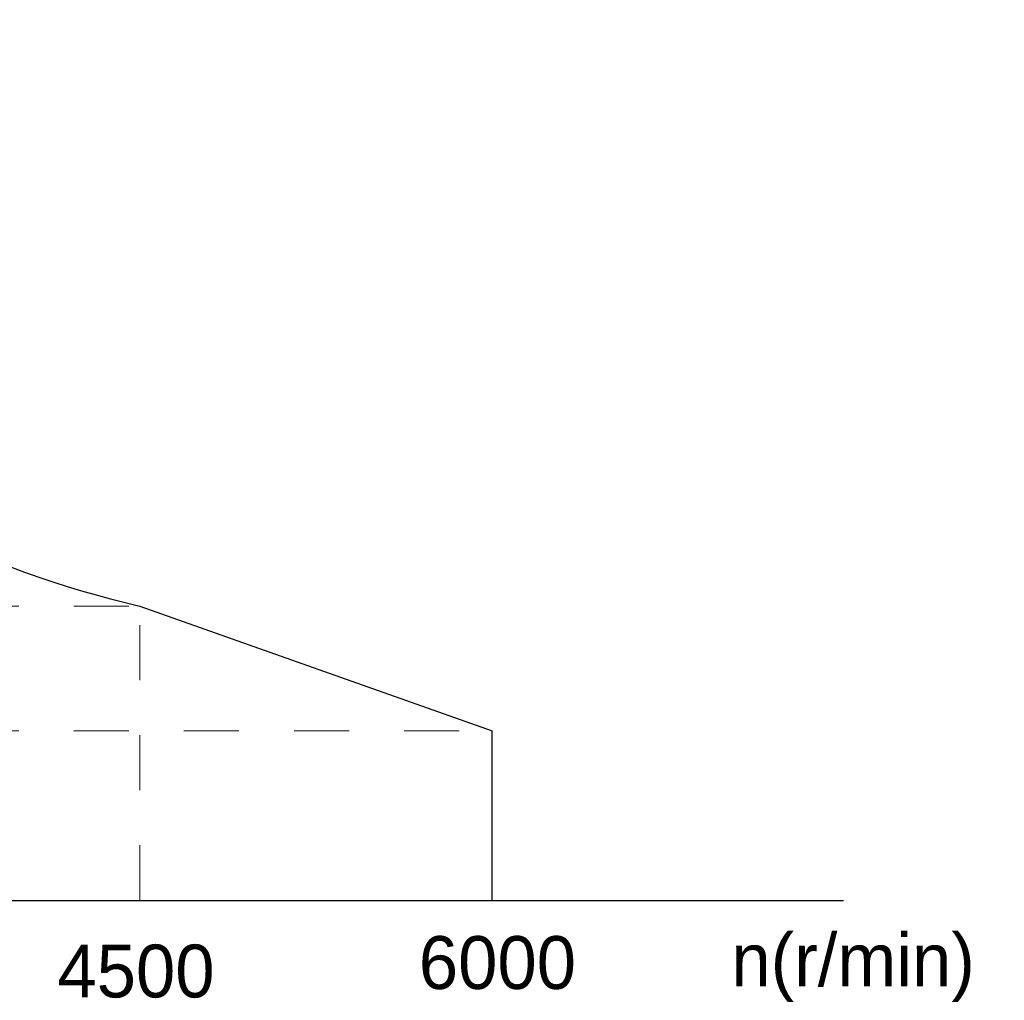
# Model space of a CAD drawing. Header units: inches. Extents: x 692 to 8431, y -6094 to -4411.
# Tile 5 of 17: x 2982 to 3116, y -5863 to -5730. Entities that reach past the tile are written whole.
import ezdxf

# ---------------------------------------------------------------- set-up
doc = ezdxf.new("R2010")
doc.units = ezdxf.units.IN
doc.header["$MEASUREMENT"] = 0
doc.linetypes.add('JIS_02_1.2', pattern=[2.5, 1.25, -1.25])
doc.layers.add('尺寸标注', color=7, linetype='Continuous')
doc.layers.add('虚线', color=7, linetype='JIS_02_1.2', lineweight=13)
doc.styles.add('SLDTEXTSTYLE0', font='txt')

msp = doc.modelspace()

# ---------------------------------------------------------------- linework, layer by layer
for p, q in [((2998.495, -5809.646), (3046.495, -5826.6279)), ((3046.495, -5849.726), (3046.495, -5826.6279)), ((2950.495, -5849.726), (2998.495, -5849.726)), ((2998.495, -5849.726), (3046.495, -5849.726)), ((3046.495, -5849.726), (3094.3254, -5849.726))]:
    msp.add_line(p, q)
msp.add_arc((3030.151, -5674.0031), 139.2878, 203.581651, 256.863587)
at = {"layer": '虚线', "ltscale": 6}
for p, q in [((2854.495, -5809.646), (2998.495, -5809.646)), ((2998.495, -5849.726), (2998.495, -5809.646)), ((2854.495, -5826.6279), (3046.495, -5826.6279))]:
    msp.add_line(p, q, dxfattribs=at)

# ---------------------------------------------------------------- texts
at = {"layer": '尺寸标注', "char_height": 7.2, "attachment_point": 1, "style": 'SLDTEXTSTYLE0'}
for s, insert in [('6000', (3036.4922, -5854.6048)), ('n(r/min)', (3079.071, -5854.2238)), ('4500', (2987.2557, -5855.7575))]:
    msp.add_mtext(s, dxfattribs=dict(at, insert=insert))

doc.saveas('drawing.dxf')
